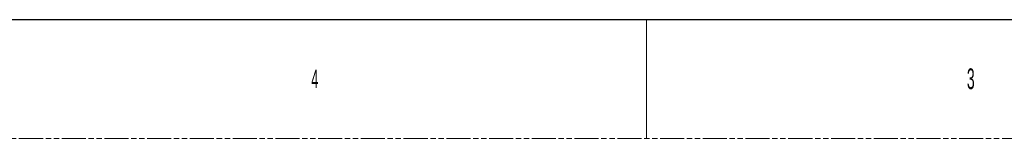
# Model space of a CAD drawing. Header units: millimetres. Extents: x -9020 to -2602, y 1105 to 6065.
# Tile 73 of 80: x -5776 to -4571, y 1105 to 1251. Entities that reach past the tile are written whole.
import ezdxf

# ---------------------------------------------------------------- set-up
doc = ezdxf.new("R2010")
doc.units = ezdxf.units.MM
doc.header["$LTSCALE"] = 65.395
doc.linetypes.add('PHANTOM', pattern=[0.8, 0.45, -0.05, 0.1, -0.05, 0.1, -0.05])
doc.layers.get('0').update_dxf_attribs({"linetype": 'CONTINUOUS'})
doc.styles.get("Standard").update_dxf_attribs({"font": 'GOTHIC.TTF', "width": 0.5})

msp = doc.modelspace()

# ---------------------------------------------------------------- linework, layer by layer
at = {"color": 7, "linetype": 'Continuous'}
msp.add_line((-8947.32, 1251.22), (-2674.49, 1251.22), dxfattribs=at)
at = {"color": 7, "linetype": 'Continuous', "lineweight": 0}
msp.add_line((-5008.57, 1251.22), (-5008.57, 1105.34), dxfattribs=at)
at = {"color": 7, "linetype": 'PHANTOM', "lineweight": 0}
msp.add_line((-9020.26, 1105.34), (-2601.55, 1105.34), dxfattribs=at)

# ---------------------------------------------------------------- texts
at = {"color": 7, "linetype": 'Continuous', "lineweight": 0, "attachment_point": 1}
for s, insert, char_height in [('4', (-5418.85, 1189.94), 22.79), ('3', (-4616.33, 1191.34), 25.53)]:
    msp.add_mtext(s, dxfattribs=dict(at, insert=insert, char_height=char_height))

doc.saveas('drawing.dxf')
